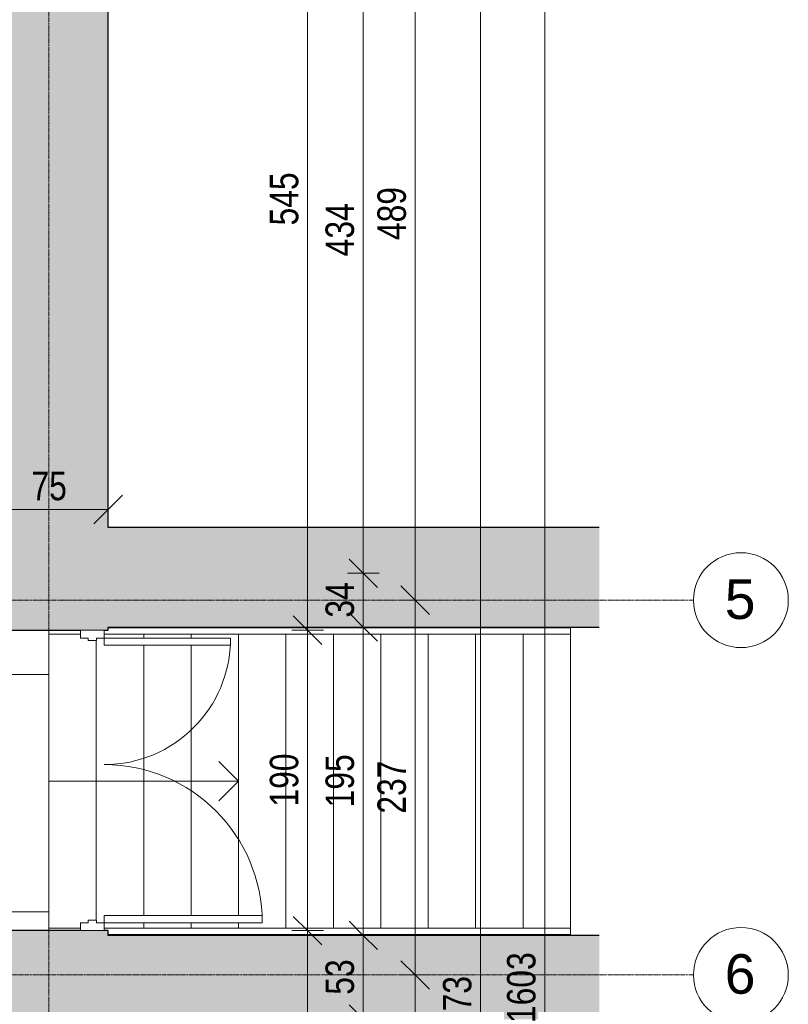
# Model space of a CAD drawing. Header units: centimetres. Extents: x 14727 to 18351, y -10882 to -8514.
# Tile 19 of 20: x 17865 to 18351, y -9624 to -9002. Entities that reach past the tile are written whole.
import ezdxf

# ---------------------------------------------------------------- set-up
doc = ezdxf.new("R2010")
doc.units = ezdxf.units.CM
doc.linetypes.add('Linia siatki', pattern=[0.9925, 0.47, -0.2175, 0.0875, -0.2175])
doc.linetypes.add('Ponad', pattern=[0.396875, 0.238125, -0.15875])
for name, color, linetype, lineweight in [('A-ANNO-DIMS', 211, 'Continuous', 9), ('A-ANNO-DIMS-100', 211, 'Continuous', 9), ('A-AREA', 32, 'Continuous', 9), ('A-DOOR', 31, 'Continuous', 9), ('A-DOOR-FRAM', 31, 'Continuous', 18), ('A-FLOR', 192, 'Continuous', 9), ('A-FLOR-HRAL', 11, 'Continuous', 9), ('A-WALL', 113, 'Continuous', 9), ('A-WALL-PATT', 111, 'Continuous', 25), ('I-WALL', 2, 'Continuous', 9), ('S-GRID', 1, 'Continuous', 9), ('S-GRID-IDEN', 1, 'Continuous', 9), ('S-STRS', 31, 'Continuous', 9), ('S-STRS-ANNO', 31, 'Continuous', 9)]:
    doc.layers.add(name, color=color, linetype=linetype, lineweight=lineweight)
doc.styles.add('Arial', font='arial.ttf', dxfattribs={"height": 25})
doc.styles.add('Arial_3', font='arial.ttf', dxfattribs={"width": 0.8, "height": 18})
doc.dimstyles.new('Przekątna_-_1_8_mm_Arial', dxfattribs={"dimscale": 30.48, "dimtxt": 18.364669, "dimasz": 0.590551, "dimexe": 0.328084, "dimexo": 0.0625, "dimgap": 0.016404, "dimtad": 1, "dimdec": 0, "dimdsep": 46, "dimtxsty": 'Arial_3', "dimblk1": 'OBLIQUE', "dimblk2": 'OBLIQUE', "dimsah": 1, "dimcen": 0.09, "dimazin": 0, "dimtfac": 1, "dimtdec": 4, "dimtix": 1, "dimtmove": 0, "dimatfit": 3, "dimfxl": 0.328084, "dimfxlon": 1, "dimtvp": 1, "dimtolj": 1, "dimtzin": 0, "dimarcsym": 2})

# ---------------------------------------------------------------- blocks, each defined once
blk = doc.blocks.new('Typ poręczy górnej - Górna poręcz_wewnętrzny_-448708-3b_Poziom parteru inwentaryzacja')
at = {"layer": 'A-FLOR-HRAL'}
for p, q in [((18213.12, -9386.25), (17920.62, -9386.25)), ((17883.12, -9390.25), (17903.12, -9390.25)), ((17918.12, -9390.25), (18213.12, -9390.25))]:
    blk.add_line(p, q, dxfattribs=at)
at = {"layer": 'A-FLOR-HRAL', "flags": 128}
for points in [[(17883.12, -9388.46), (17883.12, -9388.25), (17883.12, -9388.05)], [(18213.12, -9388.05), (18213.12, -9388.25), (18213.12, -9388.46)]]:
    blk.add_lwpolyline(points, dxfattribs=at)
blk = doc.blocks.new('Typ poręczy górnej - Górna poręcz_wewnętrzny_-V6-3b_Poziom parteru inwentaryzacja')
at = {"layer": 'A-FLOR-HRAL'}
for p, q in [((17883.12, -9390.25), (17883.12, -9387.71)), ((18213.12, -9386.25), (17920.62, -9386.25)), ((18213.12, -9390.25), (18213.12, -9386.25)), ((17903.12, -9390.25), (17883.12, -9390.25)), ((18213.12, -9390.25), (17918.12, -9390.25))]:
    blk.add_line(p, q, dxfattribs=at)
blk = doc.blocks.new('Typ poręczy górnej - Górna poręcz_wewnętrzny_-448719-3b_Poziom parteru inwentaryzacja')
at = {"layer": 'A-FLOR-HRAL'}
for p, q in [((17903.12, -9576.17), (17883.12, -9576.17)), ((18213.12, -9576.17), (17918.12, -9576.17)), ((17920.62, -9580.17), (18213.12, -9580.17))]:
    blk.add_line(p, q, dxfattribs=at)
at = {"layer": 'A-FLOR-HRAL', "flags": 128}
blk.add_lwpolyline([(18213.12, -9577.97), (18213.12, -9578.17), (18213.12, -9578.38)], dxfattribs=at)
blk = doc.blocks.new('Typ poręczy górnej - Górna poręcz_wewnętrzny_-V7-3b_Poziom parteru inwentaryzacja')
at = {"layer": 'A-FLOR-HRAL'}
for p, q in [((17883.12, -9577.71), (17883.12, -9576.17)), ((17903.12, -9576.17), (17883.12, -9576.17)), ((18213.12, -9576.17), (17918.12, -9576.17)), ((18213.12, -9580.17), (18213.12, -9576.17)), ((18213.12, -9580.17), (17920.62, -9580.17))]:
    blk.add_line(p, q, dxfattribs=at)
blk = doc.blocks.new('Drzwi-korytarz-niesymetryczne-wpuszczane - Drzwi dwuskrzydłowe 1800 x 2100mm-575883-3b_Poziom parteru inwentaryzacja')
at = {"layer": 'A-DOOR', "lineweight": 18}
for p, q in [((-85.5, -35.635), (-90, -35.635)), ((-90, -35.635), (-90, -135.635)), ((-85.5, -135.635), (-85.5, -35.635)), ((85.5, -35.635), (90, -35.635)), ((85.5, -115.635), (85.5, -35.635)), ((90, -35.635), (90, -115.635)), ((90, -115.635), (85.5, -115.635)), ((-90, -135.635), (-85.5, -135.635))]:
    blk.add_line(p, q, dxfattribs=at)
at = {"layer": 'A-DOOR'}
for centre, radius, start, end in [((-90, -35.635), 100, 270, 360), ((90, -35.635), 80, 180, 270)]:
    blk.add_arc(centre, radius, start, end, dxfattribs=at)
at = {"layer": 'A-DOOR-FRAM'}
for p, q in [((-95, -20.635), (-90, -20.635)), ((-95, -35.635), (-95, -20.635)), ((-90, -20.635), (-90, -25.55625)), ((90, -20.635), (95, -20.635)), ((90, -25.55625), (90, -20.635)), ((95, -20.635), (95, -35.635)), ((-90, -25.55625), (-88.4125, -25.55625)), ((-90, -30.65875), (-90, -35.635)), ((-88.4125, -30.65875), (-90, -30.65875)), ((-88.4125, -25.55625), (-88.4125, -30.65875)), ((88.4125, -25.55625), (90, -25.55625)), ((88.4125, -30.65875), (88.4125, -25.55625)), ((90, -30.65875), (88.4125, -30.65875)), ((90, -35.635), (90, -30.65875)), ((-90, -35.635), (-95, -35.635)), ((95, -35.635), (90, -35.635))]:
    blk.add_line(p, q, dxfattribs=at)
blk = doc.blocks.new('Siatka - M_Symbol siatki - okrąg-11506-3b_Poziom parteru inwentaryzacja')
at = {"layer": 'S-GRID-IDEN'}
blk.add_circle((0, 0), 0.3, dxfattribs=at)
blk = doc.blocks.new('DIMBLOCK99-3b_Poziom parteru inwentaryzacja')
at = {"layer": 'A-ANNO-DIMS-100'}
for p, q in [((18046.78, -8842.71), (18037.78, -8833.71)), ((18046.78, -8842.71), (18036.78, -8842.71)), ((18046.78, -8842.71), (18046.78, -9387.71)), ((18046.78, -8842.71), (18055.78, -8851.71)), ((18046.78, -8842.71), (18056.78, -8842.71)), ((18046.78, -9387.71), (18037.78, -9378.71)), ((18046.78, -9387.71), (18036.78, -9387.71)), ((18046.78, -9387.71), (18055.78, -9396.71)), ((18046.78, -9387.71), (18056.78, -9387.71))]:
    blk.add_line(p, q, dxfattribs=at)
at = {"layer": 'A-ANNO-DIMS-100', "color": 0, "insert": (18022.91, -9131.74), "char_height": 18, "width": 39.6677, "attachment_point": 1, "rotation": 90, "line_spacing_factor": 0.941778, "style": 'Arial_3'}
blk.add_mtext('545', dxfattribs=at)
blk = doc.blocks.new('_Oblique')
at = {"color": 0, "linetype": 'ByBlock', "lineweight": -2}
blk.add_line((-0.5, -0.5), (0.5, 0.5), dxfattribs=at)
blk = doc.blocks.new('DIMBLOCK100-3b_Poziom parteru inwentaryzacja')
at = {"layer": 'A-ANNO-DIMS-100'}
for p, q in [((18046.78, -9387.71), (18037.78, -9378.71)), ((18046.78, -9387.71), (18036.78, -9387.71)), ((18046.78, -9387.71), (18046.78, -9577.71)), ((18046.78, -9387.71), (18055.78, -9396.71)), ((18046.78, -9387.71), (18056.78, -9387.71)), ((18046.78, -9577.71), (18037.78, -9568.71)), ((18046.78, -9577.71), (18036.78, -9577.71)), ((18046.78, -9577.71), (18055.78, -9586.71)), ((18046.78, -9577.71), (18056.78, -9577.71))]:
    blk.add_line(p, q, dxfattribs=at)
at = {"layer": 'A-ANNO-DIMS-100', "color": 0, "insert": (18022.91, -9499.24), "char_height": 18, "width": 39.6677, "attachment_point": 1, "rotation": 90, "line_spacing_factor": 0.941778, "style": 'Arial_3'}
blk.add_mtext('190', dxfattribs=at)
blk = doc.blocks.new('DIMBLOCK101-3b_Poziom parteru inwentaryzacja')
at = {"layer": 'A-ANNO-DIMS-100'}
for p, q in [((18046.78, -9577.71), (18037.78, -9568.71)), ((18046.78, -9577.71), (18036.78, -9577.71)), ((18046.78, -9577.71), (18046.78, -10415.49)), ((18046.78, -9577.71), (18055.78, -9586.71)), ((18046.78, -9577.71), (18056.78, -9577.71)), ((18046.78, -10415.49), (18037.78, -10406.49)), ((18046.78, -10415.49), (18036.78, -10415.49)), ((18046.78, -10415.49), (18055.78, -10424.49)), ((18046.78, -10415.49), (18056.78, -10415.49))]:
    blk.add_line(p, q, dxfattribs=at)
at = {"layer": 'A-ANNO-DIMS-100', "color": 0, "insert": (18022.91, -10013.13), "char_height": 18, "width": 39.6677, "attachment_point": 1, "rotation": 90, "line_spacing_factor": 0.941778, "style": 'Arial_3'}
blk.add_mtext('838', dxfattribs=at)
blk = doc.blocks.new('DIMBLOCK104-3b_Poziom parteru inwentaryzacja')
at = {"layer": 'A-ANNO-DIMS-100'}
for p, q in [((18082.03, -8917.71), (18073.03, -8908.71)), ((18082.03, -8917.71), (18072.03, -8917.71)), ((18082.03, -8917.71), (18082.03, -9351.71)), ((18082.03, -8917.71), (18091.03, -8926.71)), ((18082.03, -8917.71), (18092.03, -8917.71)), ((18082.03, -9351.71), (18073.03, -9342.71)), ((18082.03, -9351.71), (18072.03, -9351.71)), ((18082.03, -9351.71), (18091.03, -9360.71)), ((18082.03, -9351.71), (18092.03, -9351.71))]:
    blk.add_line(p, q, dxfattribs=at)
at = {"layer": 'A-ANNO-DIMS-100', "color": 0, "insert": (18058.16, -9151.24), "char_height": 18, "width": 39.6677, "attachment_point": 1, "rotation": 90, "line_spacing_factor": 0.941778, "style": 'Arial_3'}
blk.add_mtext('434', dxfattribs=at)
blk = doc.blocks.new('DIMBLOCK105-3b_Poziom parteru inwentaryzacja')
at = {"layer": 'A-ANNO-DIMS-100'}
for p, q in [((18082.03, -9351.71), (18073.03, -9342.71)), ((18082.03, -9351.71), (18072.03, -9351.71)), ((18082.03, -9351.71), (18082.03, -9385.71)), ((18082.03, -9351.71), (18091.03, -9360.71)), ((18082.03, -9351.71), (18092.03, -9351.71)), ((18082.03, -9385.71), (18073.03, -9376.71)), ((18082.03, -9385.71), (18072.03, -9385.71)), ((18082.03, -9385.71), (18091.03, -9394.71)), ((18082.03, -9385.71), (18092.03, -9385.71))]:
    blk.add_line(p, q, dxfattribs=at)
at = {"layer": 'A-ANNO-DIMS-100', "color": 0, "insert": (18058.16, -9379.73), "char_height": 18, "width": 26.4451, "attachment_point": 1, "rotation": 90, "line_spacing_factor": 0.941778, "style": 'Arial_3'}
blk.add_mtext('34', dxfattribs=at)
blk = doc.blocks.new('DIMBLOCK106-3b_Poziom parteru inwentaryzacja')
at = {"layer": 'A-ANNO-DIMS-100'}
for p, q in [((18082.03, -9385.71), (18073.03, -9376.71)), ((18082.03, -9385.71), (18072.03, -9385.71)), ((18082.03, -9385.71), (18082.03, -9580.71)), ((18082.03, -9385.71), (18091.03, -9394.71)), ((18082.03, -9385.71), (18092.03, -9385.71)), ((18082.03, -9580.71), (18073.03, -9571.71)), ((18082.03, -9580.71), (18072.03, -9580.71)), ((18082.03, -9580.71), (18091.03, -9589.71)), ((18082.03, -9580.71), (18092.03, -9580.71))]:
    blk.add_line(p, q, dxfattribs=at)
at = {"layer": 'A-ANNO-DIMS-100', "color": 0, "insert": (18058.16, -9499.74), "char_height": 18, "width": 39.6677, "attachment_point": 1, "rotation": 90, "line_spacing_factor": 0.941778, "style": 'Arial_3'}
blk.add_mtext('195', dxfattribs=at)
blk = doc.blocks.new('DIMBLOCK107-3b_Poziom parteru inwentaryzacja')
at = {"layer": 'A-ANNO-DIMS-100'}
for p, q in [((18082.03, -9580.71), (18073.03, -9571.71)), ((18082.03, -9580.71), (18072.03, -9580.71)), ((18082.03, -9580.71), (18082.03, -9633.71)), ((18082.03, -9580.71), (18091.03, -9589.71)), ((18082.03, -9580.71), (18092.03, -9580.71)), ((18082.03, -9633.71), (18073.03, -9624.71)), ((18082.03, -9633.71), (18072.03, -9633.71)), ((18082.03, -9633.71), (18091.03, -9642.71)), ((18082.03, -9633.71), (18092.03, -9633.71))]:
    blk.add_line(p, q, dxfattribs=at)
at = {"layer": 'A-ANNO-DIMS-100', "color": 0, "insert": (18058.16, -9618.23), "char_height": 18, "width": 26.4451, "attachment_point": 1, "rotation": 90, "line_spacing_factor": 0.941778, "style": 'Arial_3'}
blk.add_mtext('53', dxfattribs=at)
blk = doc.blocks.new('DIMBLOCK111-3b_Poziom parteru inwentaryzacja')
at = {"layer": 'A-ANNO-DIMS-100'}
for p, q in [((18114.88, -8880.21), (18105.88, -8871.21)), ((18114.88, -8880.21), (18104.88, -8880.21)), ((18114.88, -8880.21), (18114.88, -9368.71)), ((18114.88, -8880.21), (18123.88, -8889.21)), ((18114.88, -8880.21), (18124.88, -8880.21)), ((18114.88, -9368.71), (18105.88, -9359.71)), ((18114.88, -9368.71), (18104.88, -9368.71)), ((18114.88, -9368.71), (18123.88, -9377.71)), ((18114.88, -9368.71), (18124.88, -9368.71))]:
    blk.add_line(p, q, dxfattribs=at)
at = {"layer": 'A-ANNO-DIMS-100', "color": 0, "insert": (18091.01, -9140.99), "char_height": 18, "width": 39.6677, "attachment_point": 1, "rotation": 90, "line_spacing_factor": 0.941778, "style": 'Arial_3'}
blk.add_mtext('489', dxfattribs=at)
blk = doc.blocks.new('DIMBLOCK112-3b_Poziom parteru inwentaryzacja')
at = {"layer": 'A-ANNO-DIMS-100'}
for p, q in [((18114.88, -9368.71), (18105.88, -9359.71)), ((18114.88, -9368.71), (18104.88, -9368.71)), ((18114.88, -9368.71), (18114.88, -9605.71)), ((18114.88, -9368.71), (18123.88, -9377.71)), ((18114.88, -9368.71), (18124.88, -9368.71)), ((18114.88, -9605.71), (18105.88, -9596.71)), ((18114.88, -9605.71), (18104.88, -9605.71)), ((18114.88, -9605.71), (18123.88, -9614.71)), ((18114.88, -9605.71), (18124.88, -9605.71))]:
    blk.add_line(p, q, dxfattribs=at)
at = {"layer": 'A-ANNO-DIMS-100', "color": 0, "insert": (18091.01, -9503.74), "char_height": 18, "width": 39.6677, "attachment_point": 1, "rotation": 90, "line_spacing_factor": 0.941778, "style": 'Arial_3'}
blk.add_mtext('237', dxfattribs=at)
blk = doc.blocks.new('DIMBLOCK113-3b_Poziom parteru inwentaryzacja')
at = {"layer": 'A-ANNO-DIMS-100'}
for p, q in [((18114.88, -9605.71), (18105.88, -9596.71)), ((18114.88, -9605.71), (18104.88, -9605.71)), ((18114.88, -9605.71), (18114.88, -9965.71)), ((18114.88, -9605.71), (18123.88, -9614.71)), ((18114.88, -9605.71), (18124.88, -9605.71)), ((18114.88, -9965.71), (18105.88, -9956.71)), ((18114.88, -9965.71), (18104.88, -9965.71)), ((18114.88, -9965.71), (18123.88, -9974.71)), ((18114.88, -9965.71), (18124.88, -9965.71))]:
    blk.add_line(p, q, dxfattribs=at)
at = {"layer": 'A-ANNO-DIMS-100', "color": 0, "insert": (18091.01, -9802.24), "char_height": 18, "width": 39.6677, "attachment_point": 1, "rotation": 90, "line_spacing_factor": 0.941778, "style": 'Arial_3'}
blk.add_mtext('360', dxfattribs=at)
blk = doc.blocks.new('DIMBLOCK116-3b_Poziom parteru inwentaryzacja')
at = {"layer": 'A-ANNO-DIMS-100'}
for p, q in [((18156.32, -8842.71), (18147.32, -8833.71)), ((18156.32, -8842.71), (18146.32, -8842.71)), ((18156.32, -10415.49), (18156.32, -8842.71)), ((18156.32, -8842.71), (18165.32, -8851.71)), ((18156.32, -8842.71), (18166.32, -8842.71)), ((18156.32, -10415.49), (18147.32, -10406.49)), ((18156.32, -10415.49), (18146.32, -10415.49)), ((18156.32, -10415.49), (18165.32, -10424.49)), ((18156.32, -10415.49), (18166.32, -10415.49))]:
    blk.add_line(p, q, dxfattribs=at)
at = {"layer": 'A-ANNO-DIMS-100', "color": 0, "insert": (18132.45, -9651.14), "char_height": 18, "width": 52.8902, "attachment_point": 1, "rotation": 90, "line_spacing_factor": 0.941778, "style": 'Arial_3'}
blk.add_mtext('1573', dxfattribs=at)
blk = doc.blocks.new('DIMBLOCK118-3b_Poziom parteru inwentaryzacja')
at = {"layer": 'A-ANNO-DIMS-100'}
for p, q in [((18196.86, -8812.71), (18187.86, -8803.71)), ((18196.86, -8812.71), (18186.86, -8812.71)), ((18196.86, -10415.49), (18196.86, -8812.71)), ((18196.86, -8812.71), (18205.86, -8821.71)), ((18196.86, -8812.71), (18206.86, -8812.71)), ((18196.86, -10415.49), (18187.86, -10406.49)), ((18196.86, -10415.49), (18186.86, -10415.49)), ((18196.86, -10415.49), (18205.86, -10424.49)), ((18196.86, -10415.49), (18206.86, -10415.49))]:
    blk.add_line(p, q, dxfattribs=at)
at = {"layer": 'A-ANNO-DIMS-100', "color": 0, "insert": (18172.99, -9636.14), "char_height": 18, "width": 52.8902, "attachment_point": 1, "rotation": 90, "line_spacing_factor": 0.941778, "style": 'Arial_3'}
blk.add_mtext('1603', dxfattribs=at)
blk = doc.blocks.new('DIMBLOCK177-3b_Poziom parteru inwentaryzacja')
at = {"layer": 'A-ANNO-DIMS-100'}
for p, q in [((17845.62, -9311.36), (17845.62, -9301.36)), ((17845.62, -9311.36), (17854.62, -9302.36)), ((17920.62, -9311.36), (17920.62, -9301.36)), ((17920.62, -9311.36), (17929.62, -9302.36)), ((17845.62, -9311.36), (17836.62, -9320.36)), ((17845.62, -9311.36), (17920.62, -9311.36)), ((17845.62, -9311.36), (17845.62, -9321.36)), ((17920.62, -9311.36), (17911.62, -9320.36)), ((17920.62, -9311.36), (17920.62, -9321.36))]:
    blk.add_line(p, q, dxfattribs=at)
at = {"layer": 'A-ANNO-DIMS-100', "color": 0, "insert": (17872.1, -9287.49), "char_height": 18, "width": 26.4451, "attachment_point": 1, "line_spacing_factor": 0.941778, "style": 'Arial_3'}
blk.add_mtext('75', dxfattribs=at)

msp = doc.modelspace()

# ---------------------------------------------------------------- hatches: boundary and pattern name
at = {"layer": 'A-WALL-PATT', "lineweight": 9}
h = msp.add_hatch(color=256, dxfattribs=at)
h.paths.add_polyline_path([(17845.62, -10340.49), (17920.62, -10340.49), (17920.62, -9577.71), (17845.62, -9577.71), (17845.62, -10218.9)])
h.paths.add_polyline_path([(17908.04, -9387.71), (17920.62, -9387.71), (17920.62, -8917.71), (17845.62, -8917.71), (17845.62, -9387.71), (17903.12, -9387.71)])
for points in [[(18231.32, -9385.71), (18231.32, -9322.71), (17920.62, -9322.71), (17920.62, -9385.71), (18020.49, -9385.71)], [(18231.32, -9633.71), (18231.32, -9580.71), (17920.62, -9580.71), (17920.62, -9633.71)]]:
    msp.add_hatch(color=256, dxfattribs=at).paths.add_polyline_path(points)

# ---------------------------------------------------------------- linework, layer by layer
at = {"layer": 'A-AREA'}
msp.add_line((17883.12, -9565.71), (17883.12, -9415.71), dxfattribs=at)
at = {"layer": 'A-FLOR'}
for p, q in [((17883.12, -9415.71), (17845.62, -9415.71)), ((17883.12, -9565.71), (17883.12, -9415.71)), ((17845.62, -9565.71), (17883.12, -9565.71))]:
    msp.add_line(p, q, dxfattribs=at)
at = {"layer": 'A-WALL', "lineweight": 25}
for p, q in [((17920.62, -9322.71), (17920.62, -8842.71)), ((18231.32, -9322.71), (17920.62, -9322.71)), ((17845.62, -9387.71), (17903.12, -9387.71)), ((17918.12, -9387.71), (17920.62, -9387.71)), ((17920.62, -9387.71), (17920.62, -9385.71)), ((17920.62, -9385.71), (18231.32, -9385.71)), ((17903.12, -9577.71), (17845.62, -9577.71)), ((17920.62, -9577.71), (17918.12, -9577.71)), ((17920.62, -9580.71), (17920.62, -9577.71))]:
    msp.add_line(p, q, dxfattribs=at)
at = {"layer": 'I-WALL', "lineweight": 25}
msp.add_line((18231.32, -9580.71), (17920.62, -9580.71), dxfattribs=at)
at = {"layer": 'S-GRID', "linetype": 'Linia siatki'}
for p, q in [((17883.12, -8573.57), (17883.12, -10821.58)), ((14786.83, -9368.71), (18290.98, -9368.71)), ((14786.83, -9605.71), (18290.98, -9605.71))]:
    msp.add_line(p, q, dxfattribs=at)
at = {"layer": 'S-STRS', "linetype": 'Ponad'}
for p, q in [((17943.12, -9386.25), (17943.12, -9385.71)), ((17973.12, -9386.25), (17973.12, -9385.71)), ((18003.12, -9386.25), (18003.12, -9385.71)), ((18033.12, -9386.25), (18033.12, -9385.71)), ((18063.12, -9386.25), (18063.12, -9385.71)), ((18093.12, -9386.25), (18093.12, -9385.71)), ((18123.12, -9386.25), (18123.12, -9385.71)), ((18153.12, -9386.25), (18153.12, -9385.71)), ((18183.12, -9386.25), (18183.12, -9385.71)), ((18213.12, -9386.25), (18213.12, -9385.71)), ((17913.12, -9571.13), (17913.12, -9394.3)), ((17943.12, -9392.71), (17943.12, -9390.25)), ((17973.12, -9392.71), (17973.12, -9390.25)), ((18003.12, -9568.21), (18003.12, -9390.25)), ((18033.12, -9576.17), (18033.12, -9390.25)), ((18063.12, -9576.17), (18063.12, -9390.25)), ((18093.12, -9576.17), (18093.12, -9390.25)), ((18123.12, -9576.17), (18123.12, -9390.25)), ((18153.12, -9576.17), (18153.12, -9390.25)), ((18183.12, -9576.17), (18183.12, -9390.25)), ((18213.12, -9576.17), (18213.12, -9390.25)), ((17943.12, -9568.21), (17943.12, -9397.21)), ((17973.12, -9568.21), (17973.12, -9397.21)), ((17943.12, -9576.17), (17943.12, -9572.71)), ((17973.12, -9576.17), (17973.12, -9572.71)), ((18003.12, -9576.17), (18003.12, -9572.71)), ((17943.12, -9580.71), (17943.12, -9580.17)), ((17973.12, -9580.71), (17973.12, -9580.17)), ((18003.12, -9580.71), (18003.12, -9580.17)), ((18033.12, -9580.71), (18033.12, -9580.17)), ((18063.12, -9580.71), (18063.12, -9580.17)), ((18093.12, -9580.71), (18093.12, -9580.17)), ((18123.12, -9580.71), (18123.12, -9580.17)), ((18153.12, -9580.71), (18153.12, -9580.17)), ((18183.12, -9580.71), (18183.12, -9580.17)), ((18213.12, -9580.71), (18213.12, -9580.17))]:
    msp.add_line(p, q, dxfattribs=at)
at = {"layer": 'S-STRS'}
for p, q in [((17943.12, -9386.25), (17943.12, -9385.71)), ((17973.12, -9386.25), (17973.12, -9385.71)), ((18003.12, -9386.25), (18003.12, -9385.71)), ((18033.12, -9386.25), (18033.12, -9385.71)), ((18063.12, -9386.25), (18063.12, -9385.71)), ((18093.12, -9386.25), (18093.12, -9385.71)), ((18123.12, -9386.25), (18123.12, -9385.71)), ((18153.12, -9386.25), (18153.12, -9385.71)), ((18183.12, -9386.25), (18183.12, -9385.71)), ((18213.12, -9386.25), (18213.12, -9385.71)), ((17883.12, -9576.17), (17883.12, -9390.25)), ((17913.12, -9571.13), (17913.12, -9394.3)), ((17943.12, -9392.71), (17943.12, -9390.25)), ((17973.12, -9392.71), (17973.12, -9390.25)), ((18003.12, -9568.21), (18003.12, -9390.25)), ((18033.12, -9576.17), (18033.12, -9390.25)), ((18063.12, -9576.17), (18063.12, -9390.25)), ((18093.12, -9576.17), (18093.12, -9390.25)), ((18123.12, -9576.17), (18123.12, -9390.25)), ((18153.12, -9576.17), (18153.12, -9390.25)), ((18183.12, -9576.17), (18183.12, -9390.25)), ((18213.12, -9576.17), (18213.12, -9390.25)), ((17943.12, -9568.21), (17943.12, -9397.21)), ((17973.12, -9568.21), (17973.12, -9397.21)), ((17943.12, -9576.17), (17943.12, -9572.71)), ((17973.12, -9576.17), (17973.12, -9572.71)), ((18003.12, -9576.17), (18003.12, -9572.71)), ((17943.12, -9580.71), (17943.12, -9580.17)), ((17973.12, -9580.71), (17973.12, -9580.17)), ((18003.12, -9580.71), (18003.12, -9580.17)), ((18033.12, -9580.71), (18033.12, -9580.17)), ((18063.12, -9580.71), (18063.12, -9580.17)), ((18093.12, -9580.71), (18093.12, -9580.17)), ((18123.12, -9580.71), (18123.12, -9580.17)), ((18153.12, -9580.71), (18153.12, -9580.17)), ((18183.12, -9580.71), (18183.12, -9580.17)), ((18213.12, -9580.71), (18213.12, -9580.17))]:
    msp.add_line(p, q, dxfattribs=at)
at = {"layer": 'S-STRS-ANNO'}
for p, q in [((18003.12, -9483.21), (17990.62, -9470.71)), ((17913.12, -9483.21), (17883.12, -9483.21)), ((17943.12, -9483.21), (17913.12, -9483.21)), ((17973.12, -9483.21), (17943.12, -9483.21)), ((18003.12, -9483.21), (17973.12, -9483.21)), ((18003.12, -9483.21), (17990.62, -9495.71))]:
    msp.add_line(p, q, dxfattribs=at)

# ---------------------------------------------------------------- block references
at = {"layer": 'A-DOOR', "rotation": 89.99999999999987}
msp.add_blockref('Drzwi-korytarz-niesymetryczne-wpuszczane - Drzwi dwuskrzydłowe 1800 x 2100mm-575883-3b_Poziom parteru inwentaryzacja', (17882.49, -9482.71), dxfattribs=at)
at = {"layer": 'A-FLOR-HRAL'}
for name in ['Typ poręczy górnej - Górna poręcz_wewnętrzny_-448708-3b_Poziom parteru inwentaryzacja', 'Typ poręczy górnej - Górna poręcz_wewnętrzny_-V6-3b_Poziom parteru inwentaryzacja', 'Typ poręczy górnej - Górna poręcz_wewnętrzny_-448719-3b_Poziom parteru inwentaryzacja', 'Typ poręczy górnej - Górna poręcz_wewnętrzny_-V7-3b_Poziom parteru inwentaryzacja']:
    msp.add_blockref(name, (0, 0), dxfattribs=at)
at = {"layer": 'S-GRID-IDEN', "xscale": 99.99999999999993, "yscale": 99.99999999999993, "zscale": 99.99999999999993, "rotation": 269.9999999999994}
for p in [(18320.98, -9368.71), (18320.98, -9605.71)]:
    msp.add_blockref('Siatka - M_Symbol siatki - okrąg-11506-3b_Poziom parteru inwentaryzacja', p, dxfattribs=at)

# ---------------------------------------------------------------- dimensions: what is measured, and where the dimension line sits
at = {"layer": 'A-ANNO-DIMS'}
for base, p1, p2, override, picture, middle in [((18196.86, -8812.71), (18186.86, -10415.49), (18186.86, -8812.71), {"dimpost": '<>', "dimfxl": 1602.774794}, 'DIMBLOCK118-3b_Poziom parteru inwentaryzacja', (18187.16, -9614.1)), ((18046.78, -9387.71), (18036.78, -8842.71), (18036.78, -9387.71), {"dimpost": '<>', "dimfxl": 545}, 'DIMBLOCK99-3b_Poziom parteru inwentaryzacja', (18037.12, -9115.21)), ((18156.32, -8842.71), (18146.32, -10415.49), (18146.32, -8842.71), {"dimpost": '<>', "dimfxl": 1572.774794}, 'DIMBLOCK116-3b_Poziom parteru inwentaryzacja', (18146.62, -9629.1)), ((18114.88018631, -9368.7148915), (18124.88018631, -8880.2148915), (18124.88018631, -9368.7148915), {"dimpost": '<>', "dimfxl": 488.5}, 'DIMBLOCK111-3b_Poziom parteru inwentaryzacja', (18105.18987248, -9124.4648915)), ((18082.03, -9351.71), (18072.03, -8917.71), (18072.03, -9351.71), {"dimpost": '<>', "dimfxl": 434}, 'DIMBLOCK104-3b_Poziom parteru inwentaryzacja', (18072.33, -9134.71)), ((18082.03, -9385.71), (18072.03, -9351.71), (18072.03, -9385.71), {"dimpost": '<>', "dimfxl": 34}, 'DIMBLOCK105-3b_Poziom parteru inwentaryzacja', (18072.33, -9368.71)), ((18114.88, -9605.71), (18124.88, -9368.71), (18124.88, -9605.71), {"dimpost": '<>', "dimfxl": 237}, 'DIMBLOCK112-3b_Poziom parteru inwentaryzacja', (18105.18, -9487.21)), ((18082.03, -9580.71), (18072.03, -9385.71), (18072.03, -9580.71), {"dimpost": '<>', "dimfxl": 195}, 'DIMBLOCK106-3b_Poziom parteru inwentaryzacja', (18072.34, -9483.21)), ((18046.78, -9577.71), (18036.78, -9387.71), (18036.78, -9577.71), {"dimpost": '<>', "dimfxl": 190}, 'DIMBLOCK100-3b_Poziom parteru inwentaryzacja', (18037.09, -9482.71)), ((18046.78, -10415.49), (18036.78, -9577.71), (18036.78, -10415.49), {"dimpost": '<>', "dimfxl": 837.774794}, 'DIMBLOCK101-3b_Poziom parteru inwentaryzacja', (18037.08, -9996.6)), ((18082.03, -9633.71), (18072.03, -9580.71), (18072.03, -9633.71), {"dimpost": '<>', "dimfxl": 53}, 'DIMBLOCK107-3b_Poziom parteru inwentaryzacja', (18072.33, -9607.21)), ((18114.88, -9965.71), (18124.88, -9605.71), (18124.88, -9965.71), {"dimpost": '<>', "dimfxl": 360}, 'DIMBLOCK113-3b_Poziom parteru inwentaryzacja', (18105.18, -9785.71))]:
    dim = msp.add_linear_dim(base=base, p1=p1, p2=p2, angle=90, dimstyle='Przekątna_-_1_8_mm_Arial', override=override, dxfattribs=at)
    dim.commit()
    dim.dimension.update_dxf_attribs({"geometry": picture, "text_midpoint": middle})
dim = msp.add_linear_dim(base=(17920.62, -9311.36), p1=(17845.62, -9301.36), p2=(17920.62, -9301.36), dimstyle='Przekątna_-_1_8_mm_Arial', override={"dimpost": '<>', "dimfxl": 75}, dxfattribs=at)
dim.commit()
dim.dimension.update_dxf_attribs({"geometry": 'DIMBLOCK177-3b_Poziom parteru inwentaryzacja', "text_midpoint": (17883.12, -9301.71)})

# ---------------------------------------------------------------- next in the draw order: texts
at = {"layer": 'S-GRID-IDEN', "char_height": 25, "width": 23.2489, "attachment_point": 1, "style": 'Arial', "bg_fill": 3, "box_fill_scale": 1.25, "bg_fill_color": 256, "bg_fill_true_color": 13158600, "bg_fill_transparency": 0}
for s, insert in [('\\fArial|b0|i0|c238|p34|;5', (18310.77, -9355.6)), ('\\fArial|b0|i0|c238|p34|;6', (18310.77, -9592.6))]:
    msp.add_mtext(s, dxfattribs=dict(at, insert=insert))

doc.saveas('drawing.dxf')
